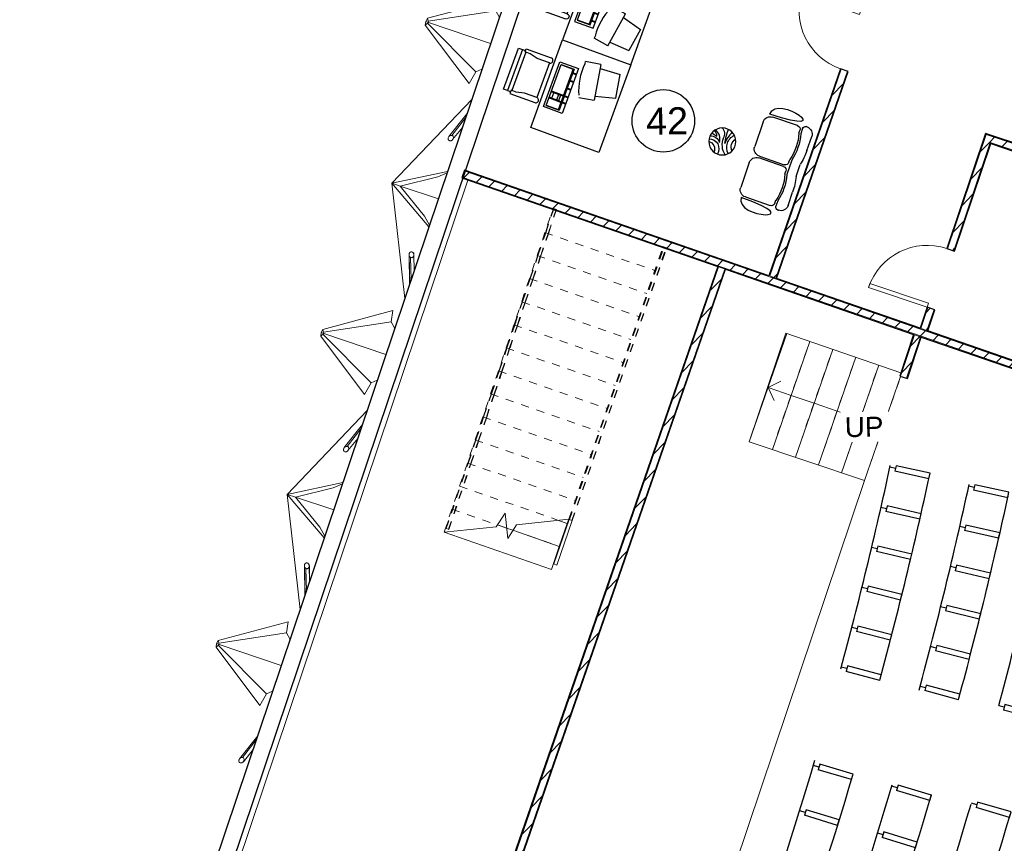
# Model space of a CAD drawing. Header units: inches. Extents: x 424 to 2043, y -237 to 445.
# Tile 82 of 256: x 691 to 704, y -133 to -123. Entities that reach past the tile are written whole.
import ezdxf

# ---------------------------------------------------------------- set-up
doc = ezdxf.new("R2010")
doc.units = ezdxf.units.IN
doc.header["$MEASUREMENT"] = 0
doc.linetypes.add('Overhead', pattern=[0.003969, 0.002381, -0.001587])
for name, color, linetype in [('1', 8, 'Continuous'), ('BA1-FURN', 7, 'Continuous'), ('MOBLEMAN', 1, 'Continuous')]:
    doc.layers.add(name, color=color, linetype=linetype)
for name, color, linetype, lineweight in [('A-DOOR', 31, 'Continuous', 9), ('A-FLOR-HRAL', 11, 'Continuous', 9), ('A-FLOR-HRAL-MBND', 5, 'Overhead', 9), ('A-GENM', 13, 'Continuous', 9), ('A-GLAZ-CURT', 52, 'Continuous', 9), ('A-WALL', 113, 'Continuous', 9), ('A-WALL-PATT', 111, 'Continuous', 25), ('S-STRS', 31, 'Continuous', 9), ('S-STRS-ANNO', 31, 'Continuous', 9), ('S-STRS-IDEN', 31, 'Continuous', 9), ('S-STRS-MBND', 31, 'Overhead', 9)]:
    doc.layers.add(name, color=color, linetype=linetype, lineweight=lineweight)
doc.styles.add('Arial', font='arial.ttf', dxfattribs={"height": 0.29506})
doc.styles.get("Standard").update_dxf_attribs({"font": 'arial.ttf'})
pattern_1 = [(45.89417, (852.0838, -131.8069), (-0.21541665, 0.20879576), []), (135.89417, (852.0838, -131.8069), (-0.20879576, -0.21541665), [])]
pattern_2 = [(0.89417, (852.0838, -131.8069), (-0.00234084, 0.14998173), []), (90.89417, (852.0838, -131.8069), (-0.14998173, -0.00234084), [])]
pattern_3 = [(45.89417, (852.0838, -131.8069), (-0.10770832, 0.10439788), [])]

# ---------------------------------------------------------------- blocks, each defined once
blk = doc.blocks.new('Family2 - Family2-154966-اول')
at = {"layer": 'A-GLAZ-CURT'}
for p, q in [((-136.858, 62.014), (-136.857, 61.654)), ((-136.839, 61.705), (-136.839, 61.981)), ((-136.797, 61.822), (-136.798, 62.015)), ((-137.935, 61.112), (-137.07, 61.329)), ((-137.093, 61.192), (-137.07, 61.329)), ((-137.935, 61.112), (-137.959, 61.074)), ((-137.935, 61.112), (-137.959, 61.074)), ((-137.935, 61.112), (-137.926, 61.062)), ((-137.093, 61.192), (-137.929, 61.078)), ((-137.929, 61.078), (-137.093, 61.192)), ((-137.049, 61.11), (-137.093, 61.192)), ((-137.964, 61.029), (-137.959, 61.074)), ((-137.964, 61.029), (-137.959, 61.074)), ((-137.964, 61.029), (-137.926, 61.062)), ((-137.964, 61.029), (-137.435, 60.299)), ((-137.959, 61.074), (-137.926, 61.062)), ((-137.959, 61.074), (-137.926, 61.062)), ((-137.352, 60.443), (-137.938, 61.052)), ((-137.938, 61.052), (-137.352, 60.443)), ((-137.926, 61.062), (-137.162, 60.791)), ((-137.926, 61.062), (-137.162, 60.791)), ((-137.352, 60.443), (-137.435, 60.299)), ((-137.274, 60.476), (-137.352, 60.443)), ((-137.467, 59.929), (-137.695, 59.649)), ((-137.66, 59.663), (-137.485, 59.878)), ((-137.649, 59.611), (-137.527, 59.76))]:
    blk.add_line(p, q, dxfattribs=at)
at = {"layer": 'A-GLAZ-CURT', "lineweight": 18, "flags": 128}
for points in [[(-136.816, 62.048), (-136.822, 62.05), (-136.829, 62.051), (-136.836, 62.049), (-136.842, 62.046), (-136.847, 62.042), (-136.852, 62.036), (-136.855, 62.029), (-136.857, 62.021), (-136.858, 62.013), (-136.857, 62.005), (-136.854, 61.997), (-136.85, 61.991), (-136.845, 61.985), (-136.839, 61.981)], [(-136.839, 61.981), (-136.833, 61.979), (-136.826, 61.978), (-136.82, 61.98), (-136.813, 61.983), (-136.808, 61.987), (-136.803, 61.993), (-136.8, 62), (-136.798, 62.008), (-136.798, 62.016), (-136.799, 62.024), (-136.801, 62.032), (-136.805, 62.038), (-136.81, 62.044), (-136.816, 62.048)], [(-137.66, 59.663), (-137.667, 59.664), (-137.674, 59.663), (-137.682, 59.66), (-137.688, 59.656), (-137.694, 59.65), (-137.699, 59.643), (-137.702, 59.636), (-137.704, 59.629), (-137.704, 59.621), (-137.703, 59.614), (-137.7, 59.608), (-137.696, 59.603), (-137.69, 59.599), (-137.684, 59.597)], [(-137.684, 59.597), (-137.677, 59.596), (-137.669, 59.597), (-137.662, 59.6), (-137.655, 59.604), (-137.65, 59.61), (-137.645, 59.616), (-137.641, 59.624), (-137.64, 59.631), (-137.639, 59.639), (-137.641, 59.646), (-137.644, 59.652), (-137.648, 59.657), (-137.654, 59.661), (-137.66, 59.663)]]:
    blk.add_lwpolyline(points, dxfattribs=at)
blk = doc.blocks.new('Family2 - Family2-154967-اول')
at = {"layer": 'A-GLAZ-CURT'}
for p, q in [((-137.406, 60.103), (-138.406, 59.084)), ((-137.406, 60.103), (-138.406, 59.084)), ((-137.467, 59.929), (-137.695, 59.649)), ((-137.66, 59.663), (-137.485, 59.878)), ((-137.649, 59.611), (-137.527, 59.76)), ((-137.718, 59.22), (-138.406, 59.084)), ((-138.406, 59.084), (-137.718, 59.22)), ((-137.84, 59.156), (-138.307, 59.049)), ((-137.84, 59.156), (-137.724, 59.204)), ((-137.959, 58.541), (-138.406, 59.084)), ((-138.406, 59.084), (-138.307, 59.049)), ((-138.406, 59.084), (-138.307, 59.049)), ((-138.406, 59.084), (-137.959, 58.541)), ((-138.269, 57.663), (-138.406, 59.084)), ((-138.269, 57.663), (-138.406, 59.084)), ((-138.011, 58.671), (-138.307, 59.049)), ((-138.306, 59.049), (-137.837, 58.883)), ((-138.306, 59.049), (-137.837, 58.883)), ((-138.011, 58.671), (-137.952, 58.56)), ((-138.208, 58.199), (-138.207, 57.838)), ((-138.148, 58.007), (-138.148, 58.199)), ((-138.189, 57.889), (-138.19, 58.166))]:
    blk.add_line(p, q, dxfattribs=at)
at = {"layer": 'A-GLAZ-CURT', "lineweight": 18, "flags": 128}
for points in [[(-137.66, 59.663), (-137.667, 59.664), (-137.674, 59.663), (-137.682, 59.66), (-137.688, 59.656), (-137.694, 59.65), (-137.699, 59.643), (-137.702, 59.636), (-137.704, 59.629), (-137.704, 59.621), (-137.703, 59.614), (-137.7, 59.608), (-137.696, 59.603), (-137.69, 59.599), (-137.684, 59.597)], [(-137.684, 59.597), (-137.677, 59.596), (-137.669, 59.597), (-137.662, 59.6), (-137.655, 59.604), (-137.65, 59.61), (-137.645, 59.616), (-137.641, 59.624), (-137.64, 59.631), (-137.639, 59.639), (-137.641, 59.646), (-137.644, 59.652), (-137.648, 59.657), (-137.654, 59.661), (-137.66, 59.663)], [(-138.167, 58.232), (-138.173, 58.235), (-138.18, 58.235), (-138.186, 58.234), (-138.193, 58.231), (-138.198, 58.226), (-138.203, 58.22), (-138.206, 58.213), (-138.208, 58.206), (-138.208, 58.197), (-138.207, 58.189), (-138.205, 58.182), (-138.201, 58.175), (-138.196, 58.17), (-138.19, 58.166)], [(-138.19, 58.166), (-138.184, 58.164), (-138.177, 58.163), (-138.17, 58.164), (-138.164, 58.167), (-138.159, 58.172), (-138.154, 58.178), (-138.151, 58.185), (-138.149, 58.193), (-138.148, 58.201), (-138.149, 58.209), (-138.152, 58.216), (-138.156, 58.223), (-138.161, 58.228), (-138.167, 58.232)]]:
    blk.add_lwpolyline(points, dxfattribs=at)
blk = doc.blocks.new('Generic Models 12 - Generic Models 12-195029-اول')
at = {"layer": 'A-GENM'}
for p, q in [((-155.029, 9.51), (-160.545, -6.069)), ((-151.609, 6.229), (-151.137, 7.561)), ((-151.137, 7.561), (-149.728, 7.048)), ((-150.195, 5.728), (-151.609, 6.229)), ((-154.708, -7.021), (-150.195, 5.728)), ((-160.545, -6.069), (-155.059, -8.011))]:
    blk.add_line(p, q, dxfattribs=at)
blk = doc.blocks.new('Railing - Railing-195929-اول')
at = {"layer": 'A-FLOR-HRAL-MBND'}
for p, q in [((-154.079, 8.858), (-153.979, 9.141)), ((-154.075, 8.856), (-153.974, 9.139)), ((-154.075, 8.856), (-153.974, 9.139)), ((-154.075, 8.856), (-153.974, 9.139)), ((-154.075, 8.856), (-153.974, 9.139)), ((-154.046, 8.846), (-153.946, 9.129)), ((-154.046, 8.846), (-153.946, 9.129)), ((-154.046, 8.846), (-153.946, 9.129)), ((-154.046, 8.846), (-153.946, 9.129)), ((-154.042, 8.845), (-153.942, 9.128)), ((-153.979, 9.141), (-153.942, 9.128)), ((-153.974, 9.139), (-153.946, 9.129)), ((-153.974, 9.139), (-153.946, 9.129)), ((-153.974, 9.139), (-153.946, 9.129)), ((-153.974, 9.139), (-153.946, 9.129)), ((-154.179, 8.575), (-154.079, 8.858)), ((-154.175, 8.574), (-154.075, 8.856)), ((-154.175, 8.574), (-154.075, 8.856)), ((-154.175, 8.574), (-154.075, 8.856)), ((-154.175, 8.574), (-154.075, 8.856)), ((-154.146, 8.564), (-154.046, 8.846)), ((-154.146, 8.564), (-154.046, 8.846)), ((-154.146, 8.564), (-154.046, 8.846)), ((-154.146, 8.564), (-154.046, 8.846)), ((-154.142, 8.562), (-154.042, 8.845)), ((-154.28, 8.292), (-154.179, 8.575)), ((-154.275, 8.291), (-154.175, 8.574)), ((-154.275, 8.291), (-154.175, 8.574)), ((-154.275, 8.291), (-154.175, 8.574)), ((-154.275, 8.291), (-154.175, 8.574)), ((-154.247, 8.281), (-154.146, 8.564)), ((-154.247, 8.281), (-154.146, 8.564)), ((-154.247, 8.281), (-154.146, 8.564)), ((-154.247, 8.281), (-154.146, 8.564)), ((-154.242, 8.279), (-154.142, 8.562)), ((-154.38, 8.01), (-154.28, 8.292)), ((-154.375, 8.008), (-154.275, 8.291)), ((-154.375, 8.008), (-154.275, 8.291)), ((-154.375, 8.008), (-154.275, 8.291)), ((-154.375, 8.008), (-154.275, 8.291)), ((-154.347, 7.998), (-154.247, 8.281)), ((-154.347, 7.998), (-154.247, 8.281)), ((-154.347, 7.998), (-154.247, 8.281)), ((-154.347, 7.998), (-154.247, 8.281)), ((-154.342, 7.996), (-154.242, 8.279)), ((-154.48, 7.727), (-154.38, 8.01)), ((-154.475, 7.725), (-154.375, 8.008)), ((-154.475, 7.725), (-154.375, 8.008)), ((-154.475, 7.725), (-154.375, 8.008)), ((-154.475, 7.725), (-154.375, 8.008)), ((-154.447, 7.715), (-154.347, 7.998)), ((-154.447, 7.715), (-154.347, 7.998)), ((-154.447, 7.715), (-154.347, 7.998)), ((-154.447, 7.715), (-154.347, 7.998)), ((-154.442, 7.714), (-154.342, 7.996)), ((-154.58, 7.444), (-154.48, 7.727)), ((-154.575, 7.442), (-154.475, 7.725)), ((-154.575, 7.442), (-154.475, 7.725)), ((-154.575, 7.442), (-154.475, 7.725)), ((-154.575, 7.442), (-154.475, 7.725)), ((-154.547, 7.432), (-154.447, 7.715)), ((-154.547, 7.432), (-154.447, 7.715)), ((-154.547, 7.432), (-154.447, 7.715)), ((-154.547, 7.432), (-154.447, 7.715)), ((-154.542, 7.431), (-154.442, 7.714)), ((-154.68, 7.161), (-154.58, 7.444)), ((-154.675, 7.16), (-154.575, 7.442)), ((-154.675, 7.16), (-154.575, 7.442)), ((-154.675, 7.16), (-154.575, 7.442)), ((-154.675, 7.16), (-154.575, 7.442)), ((-154.647, 7.15), (-154.547, 7.432)), ((-154.647, 7.15), (-154.547, 7.432)), ((-154.647, 7.15), (-154.547, 7.432)), ((-154.647, 7.15), (-154.547, 7.432)), ((-154.642, 7.148), (-154.542, 7.431)), ((-154.78, 6.878), (-154.68, 7.161)), ((-154.775, 6.877), (-154.675, 7.16)), ((-154.775, 6.877), (-154.675, 7.16)), ((-154.775, 6.877), (-154.675, 7.16)), ((-154.775, 6.877), (-154.675, 7.16)), ((-154.747, 6.867), (-154.647, 7.15)), ((-154.747, 6.867), (-154.647, 7.15)), ((-154.747, 6.867), (-154.647, 7.15)), ((-154.747, 6.867), (-154.647, 7.15)), ((-154.742, 6.865), (-154.642, 7.148)), ((-154.88, 6.596), (-154.78, 6.878)), ((-154.876, 6.594), (-154.775, 6.877)), ((-154.876, 6.594), (-154.775, 6.877)), ((-154.876, 6.594), (-154.775, 6.877)), ((-154.876, 6.594), (-154.775, 6.877)), ((-154.847, 6.584), (-154.747, 6.867)), ((-154.847, 6.584), (-154.747, 6.867)), ((-154.847, 6.584), (-154.747, 6.867)), ((-154.847, 6.584), (-154.747, 6.867)), ((-154.843, 6.582), (-154.742, 6.865)), ((-154.98, 6.313), (-154.88, 6.596)), ((-154.976, 6.311), (-154.876, 6.594)), ((-154.976, 6.311), (-154.876, 6.594)), ((-154.976, 6.311), (-154.876, 6.594)), ((-154.976, 6.311), (-154.876, 6.594)), ((-154.947, 6.301), (-154.847, 6.584)), ((-154.947, 6.301), (-154.847, 6.584)), ((-154.947, 6.301), (-154.847, 6.584)), ((-154.947, 6.301), (-154.847, 6.584)), ((-154.943, 6.299), (-154.843, 6.582)), ((-155.081, 6.03), (-154.98, 6.313)), ((-155.076, 6.028), (-154.976, 6.311)), ((-155.076, 6.028), (-154.976, 6.311)), ((-155.076, 6.028), (-154.976, 6.311)), ((-155.076, 6.028), (-154.976, 6.311)), ((-155.048, 6.018), (-154.947, 6.301)), ((-155.048, 6.018), (-154.947, 6.301)), ((-155.048, 6.018), (-154.947, 6.301)), ((-155.048, 6.018), (-154.947, 6.301)), ((-155.043, 6.017), (-154.943, 6.299)), ((-155.368, 5.219), (-155.081, 6.03)), ((-155.363, 5.218), (-155.076, 6.028)), ((-155.363, 5.218), (-155.076, 6.028)), ((-155.363, 5.218), (-155.076, 6.028)), ((-155.363, 5.218), (-155.076, 6.028)), ((-155.335, 5.208), (-155.048, 6.018)), ((-155.335, 5.208), (-155.048, 6.018)), ((-155.335, 5.208), (-155.048, 6.018)), ((-155.335, 5.208), (-155.048, 6.018)), ((-155.33, 5.206), (-155.043, 6.017)), ((-155.33, 5.206), (-155.368, 5.219)), ((-155.335, 5.208), (-155.363, 5.218)), ((-155.335, 5.208), (-155.363, 5.218)), ((-155.335, 5.208), (-155.363, 5.218)), ((-155.335, 5.208), (-155.363, 5.218))]:
    blk.add_line(p, q, dxfattribs=at)
blk = doc.blocks.new('Railing - Railing-196460-اول')
at = {"layer": 'A-FLOR-HRAL'}
for p, q in [((-154.045, 4.759), (-153.846, 5.304)), ((-154.007, 4.745), (-153.809, 5.291)), ((-153.809, 5.291), (-153.846, 5.304)), ((-153.809, 5.291), (-153.846, 5.304)), ((-153.809, 5.291), (-153.846, 5.304)), ((-153.809, 5.291), (-153.846, 5.304)), ((-153.809, 5.291), (-153.846, 5.304)), ((-154.007, 4.745), (-154.045, 4.759))]:
    blk.add_line(p, q, dxfattribs=at)
at = {"layer": 'A-FLOR-HRAL-MBND'}
for p, q in [((-153.846, 5.304), (-152.629, 8.649)), ((-153.842, 5.303), (-152.624, 8.648)), ((-153.842, 5.303), (-152.624, 8.648)), ((-153.842, 5.303), (-152.624, 8.648)), ((-153.842, 5.303), (-152.624, 8.648)), ((-153.813, 5.292), (-152.596, 8.637)), ((-153.813, 5.292), (-152.596, 8.637)), ((-153.813, 5.292), (-152.596, 8.637)), ((-153.813, 5.292), (-152.596, 8.637)), ((-153.809, 5.291), (-152.591, 8.636)), ((-152.629, 8.649), (-152.591, 8.636)), ((-152.624, 8.648), (-152.596, 8.637)), ((-152.624, 8.648), (-152.596, 8.637)), ((-152.624, 8.648), (-152.596, 8.637)), ((-152.624, 8.648), (-152.596, 8.637))]:
    blk.add_line(p, q, dxfattribs=at)
blk = doc.blocks.new('M_Single-Louvered - 0762 x 2032mm-227597-اول')
at = {"layer": 'A-DOOR', "lineweight": 18}
for p, q in [((0.33, -0.05), (0.33, -0.812)), ((0.381, -0.05), (0.33, -0.05)), ((0.381, -0.05), (0.381, -0.812)), ((0.381, -0.812), (0.33, -0.812))]:
    blk.add_line(p, q, dxfattribs=at)
at = {"layer": 'A-DOOR'}
blk.add_arc((0.381, -0.05), 0.762, 180, 270, dxfattribs=at)
blk = doc.blocks.new('M_Single-Louvered - 0762 x 2032mm-226899-اول')
at = {"layer": 'A-DOOR', "lineweight": 18}
for p, q in [((0.33, 0.05), (0.33, 0.812)), ((0.381, 0.812), (0.33, 0.812)), ((0.381, 0.05), (0.381, 0.812)), ((0.381, 0.05), (0.33, 0.05))]:
    blk.add_line(p, q, dxfattribs=at)
at = {"layer": 'A-DOOR'}
blk.add_arc((0.381, 0.05), 0.762, 90, 180, dxfattribs=at)
blk = doc.blocks.new('H')
at = {"color": 0}
for p, q in [((0, 0.43), (0, 0.5)), ((-0.035, 0), (-0.035, 0.43)), ((0.035, 0.43), (-0.035, 0.43)), ((0.035, 0), (0.035, 0.43)), ((-0.035, 0), (0.035, 0))]:
    blk.add_line(p, q, dxfattribs=at)
blk = doc.blocks.new('jjjr')
at = {"layer": '1'}
for centre, radius, start, end in [((-82.043, -107.996, 13.052), 52.607, 4.1729, 6.9637), ((-82.006, -107.992, 13.052), 51.071, 4.1047, 7.0055), ((-82.006, -107.992, 13.052), 51.571, 4.0921, 6.9907), ((-82.006, -107.992, 13.052), 52.071, 4.1292, 6.9804), ((-82.006, -107.992, 13.052), 50.571, 4.0921, 7.0184), ((-82.043, -107.996, 13.052), 54.107, 356.5679, 2.8713), ((-82.043, -107.996, 13.052), 54.607, 356.5444, 2.8949), ((-82.043, -107.996, 13.052), 53.107, 356.6164, 2.8228), ((-82.043, -107.996, 13.052), 53.607, 356.592, 2.8473), ((-82.043, -107.996, 13.052), 51.607, 356.6927, 2.7466), ((-82.043, -107.996, 13.052), 52.107, 356.6668, 2.7725), ((-82.043, -107.996, 13.052), 52.607, 356.6414, 2.7979), ((-82.043, -107.996, 13.052), 50.607, 356.7461, 2.7682), ((-82.043, -107.996, 13.052), 51.107, 356.7191, 2.7201)]:
    blk.add_arc(centre, radius, start, end, dxfattribs=at)
for p, rotation in [((-30.32, -101.676, 13.052), 96.9662437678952), ((-31.315, -101.775, 13.052), 96.99190650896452), ((-31.256, -102.284, 13.052), 96.4171852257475), ((-30.26, -102.186, 13.052), 96.4016819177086), ((-30.206, -102.696, 13.052), 95.83712006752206), ((-31.201, -102.793, 13.052), 95.84246394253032), ((-30.156, -103.207, 13.052), 95.27255821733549), ((-31.151, -103.303, 13.052), 95.26774265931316), ((-30.111, -103.718, 13.052), 94.70799636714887), ((-31.107, -103.813, 13.052), 94.69302137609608), ((-30.072, -104.229, 13.052), 94.14343451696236), ((-29.076, -104.135, 13.052), 94.1690977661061), ((-31.067, -104.324, 13.052), 94.11830009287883), ((-28.999, -105.392, 13.052), 92.80991455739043), ((-29.994, -105.519, 13.052), 92.72410282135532), ((-30.992, -105.594, 13.052), 92.69331601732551), ((-30.967, -106.183, 13.052), 92.03252139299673), ((-29.969, -106.126, 13.052), 92.05646668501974)]:
    blk.add_blockref('H', p, dxfattribs=dict(at, rotation=rotation))
blk = doc.blocks.new('CHAIR3')
at = {"color": 0}
for p, q in [((-0.336, 0.02016), (-0.336, 0.45024)), ((-0.336, 0.45024), (-0.29568, 0.45024)), ((-0.29568, 0.45024), (-0.29568, 0.02016)), ((-0.29568, 0.45024), (-0.26208, 0.45024)), ((-0.26208, 0.4704), (0, 0.4704)), ((-0.26208, 0.4368), (-0.26208, 0.4704)), ((-0.20832, 0.4368), (-0.26208, 0.4368)), ((-0.25536, 0.4368), (-0.25536, 0.0336)), ((-0.12768, 0.41664), (-0.20832, 0.4368)), ((0, 0.41664), (-0.12768, 0.41664)), ((0, 0.41664), (0, 0.05376)), ((-0.29568, 0.02016), (-0.336, 0.02016)), ((-0.29568, 0.02016), (-0.26208, 0.02016)), ((-0.20832, 0.0336), (-0.26208, 0.0336)), ((-0.26208, 0.0336), (-0.26208, 0)), ((-0.26208, 0), (0, 0)), ((-0.12768, 0.05376), (-0.20832, 0.0336)), ((0, 0.05376), (-0.12768, 0.05376))]:
    blk.add_line(p, q, dxfattribs=at)
for centre in [(0, 0.44352), (0, 0.02688)]:
    blk.add_arc(centre, 0.02688, 270, 90, dxfattribs=at)
blk = doc.blocks.new('RAYANE 01')
at = {"layer": 'MOBLEMAN'}
for p, q in [((8.4608, 4.7715), (8.4575, 4.1272)), ((9.2898, 4.7673), (8.4608, 4.7715)), ((8.9169, 4.5649), (8.9658, 4.7444)), ((8.9658, 4.7444), (9.1758, 4.7092)), ((9.2865, 4.1229), (9.2898, 4.7673)), ((9.1634, 4.5235), (9.1758, 4.7092)), ((8.8574, 4.434), (8.8804, 4.571)), ((9.1999, 4.5174), (8.8804, 4.571)), ((9.1999, 4.5174), (9.177, 4.3804)), ((9.1587, 4.3835), (9.177, 4.3804)), ((8.6732, 4.3462), (8.6723, 4.17)), ((9.0962, 4.3441), (8.6732, 4.3462)), ((8.69, 4.1875), (8.6906, 4.3109)), ((9.0784, 4.3089), (8.6906, 4.3109)), ((9.0783, 4.3001), (8.6906, 4.3021)), ((8.6926, 4.1875), (8.6933, 4.3109)), ((8.7611, 4.3017), (8.7605, 4.1872)), ((8.7613, 4.3458), (8.7611, 4.3105)), ((8.7673, 4.3017), (8.7667, 4.1871)), ((8.7675, 4.3458), (8.7673, 4.3105)), ((8.8201, 4.3014), (8.8195, 4.1869)), ((8.8204, 4.3455), (8.8202, 4.3102)), ((8.8263, 4.3014), (8.8257, 4.1868)), ((8.8265, 4.3455), (8.8263, 4.3102)), ((8.8926, 4.3451), (8.8924, 4.3099)), ((8.8988, 4.3451), (8.8986, 4.3098)), ((8.9649, 4.3447), (8.9647, 4.3095)), ((8.9711, 4.3447), (8.9709, 4.3095)), ((9.0371, 4.3444), (9.037, 4.3091)), ((9.0433, 4.3443), (9.0431, 4.3091)), ((9.0751, 4.1855), (9.0757, 4.3089)), ((9.0777, 4.1855), (9.0784, 4.3089)), ((9.0953, 4.1678), (9.0962, 4.3441)), ((8.7668, 4.2136), (8.8197, 4.2133)), ((8.8199, 4.2574), (8.767, 4.2576)), ((8.82, 4.275), (8.7671, 4.2753)), ((8.4575, 4.1272), (9.2865, 4.1229)), ((8.6723, 4.17), (9.0953, 4.1678)), ((8.69, 4.1875), (9.0777, 4.1855))]:
    blk.add_line(p, q, dxfattribs=at)
blk.add_arc((9.1076, 4.9465), 0.5653, 245.77415, 275.18367, dxfattribs=at)
at = {"layer": 'MOBLEMAN', "xscale": -0.8999999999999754, "yscale": 0.9000000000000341, "zscale": 0.9, "rotation": 269.7045955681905}
blk.add_blockref('CHAIR3', (8.679, 4.0854), dxfattribs=at)
blk = doc.blocks.new('kanape')
at = {"layer": 'BA1-FURN', "color": 1}
for p, q in [((34.488, 3.125), (34.533, 3.15)), ((34.533, 3.15), (34.588, 3.166)), ((34.588, 3.166), (34.649, 3.172)), ((34.649, 3.172), (34.711, 3.171)), ((34.711, 3.171), (34.77, 3.164)), ((34.77, 3.164), (34.822, 3.152)), ((34.822, 3.152), (34.862, 3.136)), ((34.447, 3.039), (34.458, 3.088)), ((34.612, 3.042), (34.447, 3.039)), ((34.458, 3.088), (34.488, 3.125)), ((34.734, 3.051), (34.612, 3.042)), ((34.818, 3.065), (34.734, 3.051)), ((34.869, 3.081), (34.818, 3.065)), ((34.862, 3.136), (34.887, 3.118)), ((34.89, 3.099), (34.869, 3.081)), ((34.887, 3.118), (34.89, 3.099)), ((34.962, 3.039), (34.972, 3.039)), ((34.397, 2.564), (34.397, 2.914)), ((34.497, 3.014), (34.847, 3.014)), ((34.897, 2.964), (34.897, 2.924)), ((34.922, 2.924), (34.922, 2.999)), ((35.072, 2.939), (35.072, 2.748)), ((34.897, 2.554), (34.897, 2.514)), ((34.922, 2.349), (34.922, 2.554)), ((35.047, 2.537), (35.047, 2.366)), ((34.847, 2.464), (34.497, 2.464)), ((34.497, 2.439), (34.847, 2.439)), ((34.897, 2.389), (34.897, 2.349)), ((34.397, 1.989), (34.397, 2.339)), ((35.072, 2.164), (35.072, 1.964)), ((35.072, 2.164), (35.072, 2.164)), ((34.897, 1.979), (34.897, 1.939)), ((34.922, 1.904), (34.922, 1.979)), ((34.612, 1.861), (34.447, 1.864)), ((34.447, 1.864), (34.458, 1.815)), ((34.847, 1.889), (34.497, 1.889)), ((34.734, 1.852), (34.612, 1.861)), ((34.818, 1.838), (34.734, 1.852)), ((34.869, 1.822), (34.818, 1.838)), ((34.972, 1.864), (34.962, 1.864)), ((34.458, 1.815), (34.488, 1.778)), ((34.488, 1.778), (34.533, 1.753)), ((34.533, 1.753), (34.588, 1.737)), ((34.588, 1.737), (34.649, 1.731)), ((34.649, 1.731), (34.711, 1.732)), ((34.711, 1.732), (34.77, 1.739)), ((34.77, 1.739), (34.822, 1.752)), ((34.822, 1.752), (34.862, 1.767)), ((34.862, 1.767), (34.887, 1.785)), ((34.89, 1.804), (34.869, 1.822)), ((34.887, 1.785), (34.89, 1.804))]:
    blk.add_line(p, q, dxfattribs=at)
for centre, radius, start, end in [((34.962, 2.999), 0.04, 90, 180), ((34.972, 2.939), 0.1, 360, 90), ((34.497, 2.914), 0.1, 90, 180), ((34.847, 2.964), 0.05, 0, 90), ((34.222, 2.739), 0.7, 344.6411, 15.3589), ((34.247, 2.739), 0.7, 344.6411, 15.3589), ((34.247, 2.739), 0.825, 345.8589, 0.6089), ((34.497, 2.564), 0.1, 180, 270), ((34.847, 2.514), 0.05, 270, 0), ((34.497, 2.339), 0.1, 90, 180), ((34.847, 2.389), 0.05, 0, 90), ((34.247, 2.164), 0.825, 360, 14.1411), ((34.222, 2.164), 0.7, 344.6411, 15.3589), ((34.247, 2.164), 0.7, 344.6411, 15.3589), ((34.247, 2.164), 0.7, 344.6411, 15.3589), ((34.497, 1.989), 0.1, 180, 270), ((34.847, 1.939), 0.05, 270, 0), ((34.962, 1.904), 0.04, 180, 270), ((34.972, 1.964), 0.1, 270, 0)]:
    blk.add_arc(centre, radius, start, end, dxfattribs=at)
blk = doc.blocks.new('0004')
at = {"layer": 'MOBLEMAN', "color": 1}
for points in [[(42.539, 7.815, 0.237447), (42.368, 7.634, -0.386364), (42.257, 7.528, -0.386364)], [(42.183, 7.679), (42.273, 7.674, -0.301461), (42.189, 7.634, -0.301461)], [(42.188, 7.73, 0.353363), (42.362, 7.724, -0.299214), (42.197, 7.611, -0.299214)], [(42.424, 7.487, -0.17034), (42.435, 7.685, 0.088062), (42.35, 7.486)]]:
    blk.add_lwpolyline(points, format="xyb", dxfattribs=at)
blk.add_circle((42.385, 7.685), 0.202, dxfattribs=at)
for centre, radius, start, end in [((42.296, 7.891), 0.146, 231.2848, 355.0261), ((42.272, 7.915), 0.116, 246.1329, 345.9921), ((42.65, 7.593), 0.201, 114.8756, 206.8043), ((42.651, 7.586), 0.138, 118.1502, 200.9836)]:
    blk.add_arc(centre, radius, start, end, dxfattribs=at)

msp = doc.modelspace()

# ---------------------------------------------------------------- hatches: boundary and pattern name
at = {"layer": 'A-WALL-PATT', "lineweight": 9}
h = msp.add_hatch(dxfattribs=at)
h.set_pattern_fill('FP_3', color=256, angle=0.8942, style=0, pattern_type=2)
h.set_pattern_definition(pattern_2)
h.paths.add_polyline_path([(700.648, -125.901), (701.531, -123.35), (701.522, -123.347), (700.638, -125.898)], flags=0)
h.paths.add_polyline_path([(701.781, -122.63), (702.845, -119.557), (702.836, -119.553), (701.771, -122.627)], flags=0)
h.paths.add_polyline_path([(703.095, -118.837), (703.193, -118.553), (703.183, -118.55), (703.085, -118.833)], flags=0)
h = msp.add_hatch(dxfattribs=at)
h.set_pattern_fill('FP_4', color=256, angle=0.8942, style=0, pattern_type=2)
h.set_pattern_definition(pattern_3)
h.paths.add_polyline_path([(700.723, -125.927), (701.607, -123.376), (701.531, -123.35), (700.648, -125.901)], flags=0)
h.paths.add_polyline_path([(701.856, -122.656), (702.921, -119.583), (702.845, -119.557), (701.781, -122.63)], flags=0)
h.paths.add_polyline_path([(703.17, -118.863), (703.269, -118.579), (703.193, -118.553), (703.095, -118.837)], flags=0)
h = msp.add_hatch(dxfattribs=at)
h.set_pattern_fill('FP_2', color=256, angle=0.8942, style=0, pattern_type=2)
h.set_pattern_definition(pattern_1)
h.paths.add_polyline_path([(700.733, -125.931), (701.616, -123.379), (701.607, -123.376), (700.723, -125.927)], flags=0)
h.paths.add_polyline_path([(701.866, -122.659), (702.93, -119.586), (702.921, -119.583), (701.856, -122.656)], flags=0)
h.paths.add_polyline_path([(703.18, -118.866), (703.278, -118.583), (703.269, -118.579), (703.17, -118.863)], flags=0)
h = msp.add_hatch(dxfattribs=at)
h.set_pattern_fill('FP_2', color=256, angle=0.8942, style=0, pattern_type=2)
h.set_pattern_definition(pattern_1)
h.paths.add_polyline_path([(702.513, -126.547), (702.6, -126.289), (702.59, -126.286), (702.503, -126.544)], flags=0)
h.paths.add_polyline_path([(702.843, -125.567), (703.318, -124.155), (703.308, -124.151), (702.833, -125.564)], flags=0)
h = msp.add_hatch(dxfattribs=at)
h.set_pattern_fill('FP_4', color=256, angle=0.8942, style=0, pattern_type=2)
h.set_pattern_definition(pattern_3)
h.paths.add_polyline_path([(702.588, -126.573), (702.675, -126.315), (702.6, -126.289), (702.513, -126.547)], flags=0)
h.paths.add_polyline_path([(702.918, -125.592), (703.368, -124.256), (703.292, -124.23), (702.843, -125.567)], flags=0)
h = msp.add_hatch(dxfattribs=at)
h.set_pattern_fill('FP_4', color=256, angle=0.8942, style=0, pattern_type=2)
h.set_pattern_definition(pattern_3)
h.paths.add_polyline_path([(710.505, -126.658), (710.53, -126.582), (703.318, -124.155), (703.292, -124.23), (710.495, -126.655)], flags=0)
h = msp.add_hatch(dxfattribs=at)
h.set_pattern_fill('FP_3', color=256, angle=0.8942, style=0, pattern_type=2)
h.set_pattern_definition(pattern_2)
h.paths.add_polyline_path([(710.521, -126.579), (710.524, -126.569), (703.312, -124.142), (703.308, -124.151), (709.776, -126.328)], flags=0)
h = msp.add_hatch(dxfattribs=at)
h.set_pattern_fill('FP_3', color=256, angle=0.8942, style=0, pattern_type=2)
h.set_pattern_definition(pattern_2)
h.paths.add_polyline_path([(702.598, -126.577), (702.685, -126.318), (702.675, -126.315), (702.588, -126.573)], flags=0)
h.paths.add_polyline_path([(702.928, -125.596), (703.374, -124.269), (703.365, -124.265), (702.918, -125.592)], flags=0)
h = msp.add_hatch(dxfattribs=at)
h.set_pattern_fill('FP_2', color=256, angle=0.8942, style=0, pattern_type=2)
h.set_pattern_definition(pattern_1)
h.paths.add_polyline_path([(710.577, -126.693), (710.581, -126.683), (703.368, -124.256), (703.365, -124.265), (710.492, -126.664)], flags=0)
h = msp.add_hatch(dxfattribs=at)
h.set_pattern_fill('FP_4', color=256, angle=0.8942, style=0, pattern_type=2)
h.set_pattern_definition(pattern_3)
h.paths.add_polyline_path([(734.898, -137.861), (735.032, -137.823), (733.99, -137.462), (733.964, -137.537)], flags=0)
h.paths.add_polyline_path([(729.996, -136.162), (730.022, -136.087), (727.092, -135.072), (727.066, -135.148), (727.259, -135.214)], flags=0)
h.paths.add_polyline_path([(722.342, -133.511), (722.368, -133.436), (696.878, -124.606), (696.852, -124.682), (722.338, -133.51)], flags=0)
h = msp.add_hatch(dxfattribs=at)
h.set_pattern_fill('FP_3', color=256, angle=0.8942, style=0, pattern_type=2)
h.set_pattern_definition(pattern_2)
h.paths.add_polyline_path([(734.9, -137.777), (734.917, -137.772), (733.994, -137.452), (733.99, -137.462)], flags=0)
h.paths.add_polyline_path([(730.022, -136.087), (730.025, -136.077), (727.096, -135.063), (727.092, -135.072), (727.257, -135.129)], flags=0)
h.paths.add_polyline_path([(722.368, -133.436), (722.371, -133.426), (696.882, -124.597), (696.878, -124.606), (722.338, -133.425)], flags=0)
h = msp.add_hatch(dxfattribs=at)
h.set_pattern_fill('FP_2', color=256, angle=0.8942, style=0, pattern_type=2)
h.set_pattern_definition(pattern_1)
h.paths.add_polyline_path([(734.898, -137.871), (734.915, -137.866), (733.964, -137.537), (733.961, -137.547)], flags=0)
h.paths.add_polyline_path([(729.992, -136.172), (729.996, -136.162), (727.066, -135.148), (727.063, -135.157), (728.149, -135.534)], flags=0)
h.paths.add_polyline_path([(722.338, -133.521), (722.342, -133.511), (721.065, -133.069), (696.852, -124.682), (696.849, -124.691), (722.277, -133.499)], flags=0)
h = msp.add_hatch(dxfattribs=at)
h.set_pattern_fill('FP_2', color=256, angle=0.8942, style=0, pattern_type=2)
h.set_pattern_definition(pattern_1)
h.paths.add_polyline_path([(694.665, -141.238), (694.796, -140.86), (694.787, -140.857), (694.656, -141.235)], flags=0)
h.paths.add_polyline_path([(695.079, -140.044), (700.017, -125.789), (700.008, -125.785), (695.07, -140.04)], flags=0)
h = msp.add_hatch(dxfattribs=at)
h.set_pattern_fill('FP_4', color=256, angle=0.8942, style=0, pattern_type=2)
h.set_pattern_definition(pattern_3)
h.paths.add_polyline_path([(694.741, -141.264), (694.872, -140.886), (694.796, -140.86), (694.665, -141.238)], flags=0)
h.paths.add_polyline_path([(695.155, -140.07), (700.093, -125.815), (700.017, -125.789), (695.079, -140.044)], flags=0)
h = msp.add_hatch(dxfattribs=at)
h.set_pattern_fill('FP_3', color=256, angle=0.8942, style=0, pattern_type=2)
h.set_pattern_definition(pattern_2)
h.paths.add_polyline_path([(694.751, -141.268), (694.881, -140.89), (694.872, -140.886), (694.741, -141.264)], flags=0)
h.paths.add_polyline_path([(695.164, -140.073), (700.102, -125.818), (700.093, -125.815), (695.155, -140.07)], flags=0)
h = msp.add_hatch(dxfattribs=at)
h.set_pattern_fill('FP_2', color=256, angle=0.8942, style=0, pattern_type=2)
h.set_pattern_definition(pattern_1)
h.paths.add_polyline_path([(697.178, -142.24), (697.513, -141.245), (697.504, -141.242), (697.169, -142.237)], flags=0)
h.paths.add_polyline_path([(702.261, -127.138), (702.433, -126.626), (702.424, -126.622), (702.252, -127.135)], flags=0)
h = msp.add_hatch(dxfattribs=at)
h.set_pattern_fill('FP_4', color=256, angle=0.8942, style=0, pattern_type=2)
h.set_pattern_definition(pattern_3)
h.paths.add_polyline_path([(697.254, -142.266), (697.589, -141.27), (697.513, -141.245), (697.178, -142.24)], flags=0)
h.paths.add_polyline_path([(702.337, -127.163), (702.509, -126.652), (702.433, -126.626), (702.261, -127.138)], flags=0)
h = msp.add_hatch(dxfattribs=at)
h.set_pattern_fill('FP_3', color=256, angle=0.8942, style=0, pattern_type=2)
h.set_pattern_definition(pattern_2)
h.paths.add_polyline_path([(697.264, -142.269), (697.599, -141.274), (697.589, -141.27), (697.254, -142.266)], flags=0)
h.paths.add_polyline_path([(702.346, -127.167), (702.518, -126.655), (702.509, -126.652), (702.337, -127.163)], flags=0)

# ---------------------------------------------------------------- linework, layer by layer
msp.add_circle((699.336, -123.988), 0.385)
at = {"layer": 'A-WALL', "lineweight": 25}
for p, q in [((715.324, -69.2), (691.397, -140.294)), ((691.591, -140.36), (715.479, -69.381)), ((701.522, -123.347), (700.638, -125.898)), ((700.733, -125.931), (701.616, -123.379)), ((701.616, -123.379), (701.522, -123.347)), ((703.312, -124.142), (702.833, -125.564)), ((704.221, -124.448), (703.312, -124.142)), ((702.928, -125.596), (703.374, -124.269)), ((703.374, -124.269), (710.587, -126.696)), ((696.882, -124.597), (696.849, -124.691)), ((700.638, -125.898), (696.882, -124.597)), ((696.849, -124.691), (700.008, -125.785)), ((702.833, -125.564), (702.928, -125.596)), ((700.008, -125.785), (695.07, -140.04)), ((695.164, -140.073), (700.102, -125.818)), ((700.102, -125.818), (702.424, -126.622)), ((702.503, -126.544), (700.733, -125.931)), ((702.59, -126.286), (702.503, -126.544)), ((702.685, -126.318), (702.59, -126.286)), ((702.598, -126.577), (702.685, -126.318)), ((702.424, -126.622), (702.252, -127.135)), ((702.346, -127.167), (702.518, -126.655)), ((702.518, -126.655), (720.54, -132.898)), ((722.371, -133.426), (702.598, -126.577)), ((702.252, -127.135), (702.346, -127.167))]:
    msp.add_line(p, q, dxfattribs=at)
at = {"layer": 'A-WALL'}
for p, q in [((701.531, -123.35), (700.648, -125.901)), ((701.607, -123.376), (700.723, -125.927)), ((702.843, -125.567), (703.318, -124.155)), ((703.308, -124.151), (710.53, -126.582)), ((702.918, -125.592), (703.368, -124.256)), ((703.374, -124.269), (703.365, -124.265)), ((710.581, -126.683), (703.368, -124.256)), ((722.368, -133.436), (696.878, -124.606)), ((722.342, -133.511), (696.852, -124.682)), ((695.079, -140.044), (700.017, -125.789)), ((695.155, -140.07), (700.093, -125.815)), ((700.102, -125.818), (700.017, -125.789)), ((700.648, -125.901), (700.733, -125.931)), ((702.513, -126.547), (702.6, -126.289)), ((702.588, -126.573), (702.675, -126.315)), ((702.503, -126.544), (702.588, -126.573)), ((702.261, -127.138), (702.433, -126.626)), ((702.337, -127.163), (702.509, -126.652)), ((702.518, -126.655), (702.433, -126.626))]:
    msp.add_line(p, q, dxfattribs=at)
at = {"layer": 'S-STRS'}
for p, q in [((700.396, -127.945), (700.859, -126.609)), ((700.681, -128.04), (701.142, -126.708)), ((700.965, -128.136), (701.426, -126.806)), ((701.249, -128.232), (701.709, -126.904)), ((701.534, -128.328), (701.993, -127.002)), ((701.818, -128.423), (702.263, -127.139)), ((697.291, -128.972), (697.403, -129.011)), ((698.044, -128.915), (698.151, -128.952)), ((698.053, -129.236), (698.151, -128.952)), ((698.151, -128.952), (698.169, -128.902)), ((696.632, -129.061), (697.955, -129.519)), ((697.481, -129.037), (698.053, -129.236)), ((697.955, -129.519), (698.053, -129.236))]:
    msp.add_line(p, q, dxfattribs=at)
at = {"layer": 'S-STRS', "linetype": 'Overhead'}
for p, q in [((700.681, -128.04), (701.142, -126.708)), ((700.965, -128.136), (701.426, -126.806)), ((701.249, -128.232), (701.709, -126.904)), ((701.534, -128.328), (701.993, -127.002)), ((701.818, -128.423), (702.263, -127.139)), ((697.291, -128.972), (697.403, -129.011)), ((698.044, -128.915), (698.151, -128.952)), ((696.632, -129.061), (697.955, -129.519)), ((697.481, -129.037), (698.053, -129.236))]:
    msp.add_line(p, q, dxfattribs=at)
at = {"layer": 'S-STRS-ANNO'}
for p, q in [((700.628, -127.277), (700.786, -127.199)), ((700.911, -127.374), (700.628, -127.277)), ((700.628, -127.277), (700.705, -127.436)), ((701.195, -127.471), (700.911, -127.374)), ((701.479, -127.568), (701.195, -127.471)), ((701.763, -127.665), (701.479, -127.568)), ((702.047, -127.762), (701.763, -127.665))]:
    msp.add_line(p, q, dxfattribs=at)
at = {"layer": 'S-STRS-MBND'}
for p, q in [((696.632, -129.061), (697.972, -125.08)), ((697.972, -125.08), (699.33, -125.551)), ((697.876, -125.365), (699.232, -125.834)), ((697.876, -125.365), (699.232, -125.834)), ((698.169, -128.902), (699.33, -125.551)), ((697.781, -125.649), (699.133, -126.118)), ((697.781, -125.649), (699.133, -126.118)), ((697.685, -125.933), (699.035, -126.401)), ((697.685, -125.933), (699.035, -126.401)), ((697.589, -126.218), (698.937, -126.685)), ((697.589, -126.218), (698.937, -126.685)), ((697.493, -126.502), (698.839, -126.968)), ((697.493, -126.502), (698.839, -126.968)), ((697.398, -126.786), (698.741, -127.251)), ((697.398, -126.786), (698.741, -127.251)), ((697.302, -127.071), (698.642, -127.535)), ((697.302, -127.071), (698.642, -127.535)), ((697.206, -127.355), (698.544, -127.818)), ((697.206, -127.355), (698.544, -127.818)), ((697.111, -127.639), (698.446, -128.102)), ((697.111, -127.639), (698.446, -128.102)), ((697.015, -127.924), (698.348, -128.385)), ((697.015, -127.924), (698.348, -128.385)), ((696.919, -128.208), (698.25, -128.669)), ((696.919, -128.208), (698.25, -128.669)), ((696.824, -128.492), (698.044, -128.915)), ((696.824, -128.492), (698.044, -128.915)), ((696.728, -128.777), (697.291, -128.972)), ((696.728, -128.777), (697.291, -128.972)), ((697.403, -129.011), (697.481, -129.037)), ((697.403, -129.011), (697.481, -129.037))]:
    msp.add_line(p, q, dxfattribs=at)
at = {"layer": 'S-STRS-MBND', "linetype": 'Continuous'}
for p, q in [((697.384, -128.826), (697.276, -128.995)), ((697.417, -129.137), (697.384, -128.826)), ((697.525, -128.969), (697.417, -129.137)), ((698.169, -128.902), (697.525, -128.969)), ((697.276, -128.995), (696.632, -129.061))]:
    msp.add_line(p, q, dxfattribs=at)

# ---------------------------------------------------------------- block references
at = {"layer": 'A-DOOR'}
for name, p, rotation in [('M_Single-Louvered - 0762 x 2032mm-226899-اول', (701.694, -123.003), 70.89417014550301), ('M_Single-Louvered - 0762 x 2032mm-227597-اول', (702.759, -125.941), 251.3992454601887)]:
    msp.add_blockref(name, p, dxfattribs=dict(at, rotation=rotation))
at = {"layer": 'A-FLOR-HRAL', "linetype": 'Overhead', "rotation": 0.8941701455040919}
msp.add_blockref('Railing - Railing-195929-اول', (852.084, -131.807), dxfattribs=at)
at = {"layer": 'A-FLOR-HRAL', "rotation": 0.8941701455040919}
msp.add_blockref('Railing - Railing-196460-اول', (852.084, -131.807), dxfattribs=at)
at = {"layer": 'A-GENM', "rotation": 0.8941701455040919}
msp.add_blockref('Generic Models 12 - Generic Models 12-195029-اول', (852.084, -131.807), dxfattribs=at)
at = {"layer": 'A-GLAZ-CURT', "rotation": 0.8941701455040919}
for name, p in [('Family2 - Family2-154966-اول', (835.3, -181.675)), ('Family2 - Family2-154967-اول', (835.3, -181.675)), ('Family2 - Family2-154966-اول', (834.009, -185.511)), ('Family2 - Family2-154967-اول', (834.009, -185.511)), ('Family2 - Family2-154966-اول', (832.718, -189.347))]:
    msp.add_blockref(name, p, dxfattribs=at)
at = {"layer": 'MOBLEMAN', "lineweight": 50}
for name, p, xscale, yscale, zscale, rotation in [('RAYANE 01', (697.047, -108.922), 1.388365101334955, 1.388365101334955, 1.388365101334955, 250.3157595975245), ('RAYANE 01', (688.256, -133.1), -1.388365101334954, 1.388365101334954, 1.388365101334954, 249.7249507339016), ('kanape', (671.033, -111.933), -0.9259893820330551, 0.9259893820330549, 0.9259893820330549, 161.087963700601), ('0004', (676.299, -97.757), -0.8260703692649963, 0.8260703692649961, 0.8260703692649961, 142.178055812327)]:
    msp.add_blockref(name, p, dxfattribs=dict(at, xscale=xscale, yscale=yscale, zscale=zscale, rotation=rotation))

# ---------------------------------------------------------------- texts
at = {"insert": (699.12, -123.826), "char_height": 0.3338, "attachment_point": 1, "rotation": 0.8942}
msp.add_mtext_dynamic_manual_height_columns('42', width=12.83273, gutter_width=1.669, heights=[0], dxfattribs=at)

# ---------------------------------------------------------------- next in the draw order: texts
at = {"layer": 'S-STRS-IDEN', "insert": (701.572, -127.643), "char_height": 0.2459, "width": 0.56769, "attachment_point": 1, "rotation": 0.8942, "line_spacing_factor": 0.938532, "style": 'Arial', "bg_fill": 3, "box_fill_scale": 1.25, "bg_fill_color": 0, "bg_fill_transparency": 0}
msp.add_mtext('UP', dxfattribs=at)

# ---------------------------------------------------------------- next in the draw order: block references
at = {"color": 2, "rotation": 340.7785543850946}
msp.add_blockref('jjjr', (765.695, -42.575, -13.052), dxfattribs=at)

doc.saveas('drawing.dxf')
